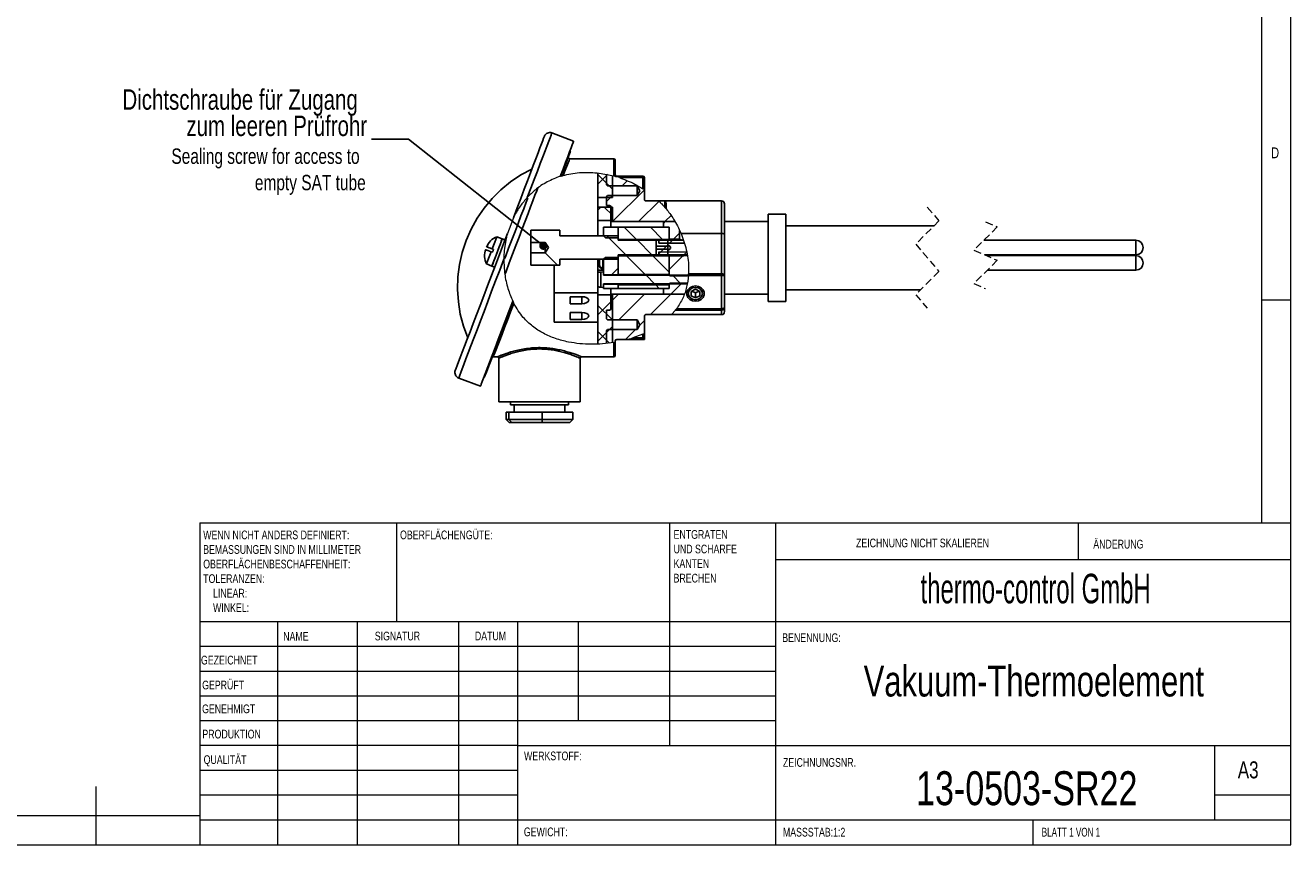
# Model space of a CAD drawing. Header units: millimetres. Extents: x -72 to 415, y 5 to 292.
# Tile 2 of 3: x 198 to 415, y 5 to 146. Entities that reach past the tile are written whole.
import ezdxf

# ---------------------------------------------------------------- set-up
doc = ezdxf.new("R2010")
doc.units = ezdxf.units.MM
doc.linetypes.add('HIDDEN', pattern=[1.905, 1.27, -0.635])
doc.styles.add('SLDTEXTSTYLE0', font='TXT', dxfattribs={"width": 0.75})
doc.styles.add('SLDTEXTSTYLE1', font='TXT', dxfattribs={"width": 0.605})
doc.styles.add('SLDTEXTSTYLE2', font='TXT', dxfattribs={"width": 0.692308})
doc.dimstyles.new('SLDDIMSTYLE1', dxfattribs={"dimtxt": 0.18, "dimasz": 1.44, "dimexe": 0, "dimexo": 0.0625, "dimgap": 0, "dimtad": 0, "dimtih": 1, "dimtoh": 1, "dimdec": 0, "dimrnd": 1e-09, "dimzin": 0, "dimdsep": 46, "dimtxsty": 'Standard', "dimblk1": 'DOT', "dimblk2": 'DOT', "dimsah": 1, "dimcen": 0.09, "dimadec": 0, "dimazin": 0, "dimtfac": 1.44, "dimtdec": 0, "dimtofl": 0, "dimtmove": 0, "dimatfit": 3, "dimldrblk": 'DOT', "dimfxl": 0, "dimfrac": 2, "dimtolj": 1, "dimtzin": 0, "dimarcsym": 0})

# ---------------------------------------------------------------- blocks, each defined once
blk = doc.blocks.new('SW_NOTE_0')
at = {"color": 0, "linetype": 'Continuous', "lineweight": 0, "char_height": 1.5, "attachment_point": 1, "style": 'SLDTEXTSTYLE0'}
for s, insert in [('ENTGRATEN', (0, 1.93)), ('UND SCHARFE', (0, -0.57)), ('KANTEN', (0, -3.07)), ('BRECHEN', (0, -5.57))]:
    blk.add_mtext(s, dxfattribs=dict(at, insert=insert))
blk = doc.blocks.new('SW_NOTE_1')
at = {"color": 0, "linetype": 'Continuous', "lineweight": 0, "char_height": 1.5, "attachment_point": 1, "style": 'SLDTEXTSTYLE0'}
for s, insert in [('WENN NICHT ANDERS DEFINIERT:', (0, 1.93)), ('BEMASSUNGEN SIND IN MILLIMETER', (0, -0.57)), ('OBERFLÄCHENBESCHAFFENHEIT:', (0, -3.07)), ('TOLERANZEN:', (0, -5.57)), ('LINEAR:', (1.69, -8.07)), ('WINKEL:', (1.69, -10.57))]:
    blk.add_mtext(s, dxfattribs=dict(at, insert=insert))
blk = doc.blocks.new('SW_NOTE_11')
at = {"color": 0, "linetype": 'Continuous', "lineweight": 0, "attachment_point": 3, "style": 'SLDTEXTSTYLE0'}
for s, insert, char_height in [('Dichtschraube für Zugang', (-2.34, 8.54), 3.5), ('zum leeren Prüfrohr', (-0.74, 4.02), 3.5), ('Sealing screw for access to', (-2.03, -1.61), 2.6458), ('empty SAT tube', (-0.98, -6.14), 2.6458)]:
    blk.add_mtext(s, dxfattribs=dict(at, insert=insert, char_height=char_height))
blk = doc.blocks.new('_DOT')
at = {"color": 0, "linetype": 'ByBlock', "lineweight": -2}
blk.add_line((-0.5, 0), (-1, 0), dxfattribs=at)
at = {"color": 0, "linetype": 'ByBlock', "const_width": 0.5}
blk.add_lwpolyline([(-0.25, 0, 1), (0.25, 0, 1)], format="xyb", close=True, dxfattribs=at)
blk = doc.blocks.new('SW_HATCH_0')
at = {"color": 0, "linetype": 'Continuous', "lineweight": 18}
for p, q in [((-12.76, 18.67), (-14.4, 17.03)), ((-14.4, 18.66), (-11.9, 16.16)), ((-12.76, 18.67), (-12.9, 18.53)), ((-9.32, 17.62), (-10.24, 16.7)), ((-6.4, 16.05), (-11.83, 10.63)), ((-13.89, 13.05), (-14.4, 12.54)), ((-13.28, 13.05), (-11.9, 11.67)), ((-11.89, 15.05), (-12.9, 14.04)), ((-11.9, 15.04), (-12.24, 14.7)), ((-3.89, 14.08), (-7.34, 10.63)), ((-1.82, 11.65), (-2.85, 10.63)), ((-9.86, 9.62), (-7.76, 7.52)), ((-5.37, 9.62), (-3.27, 7.52)), ((-2.87, 10.6), (-3.15, 10.32)), ((-12.85, 8.13), (-9.6, 4.87)), ((-7.61, 7.38), (-5.11, 4.87)), ((-2.4, 6.58), (-4.11, 4.87)), ((-2.27, 6.53), (-1.9, 6.16)), ((-1.61, 7.38), (-2.11, 6.87)), ((-0.35, 8.63), (-1.43, 7.55)), ((-23.42, 5.22), (-21.32, 3.12)), ((-9.45, 4.72), (-6.25, 1.52)), ((-4.96, 4.72), (-2.15, 1.92)), ((-3.61, 5.37), (-3.9, 5.08)), ((0.21, 4.7), (-2.15, 2.34)), ((0.87, 5.36), (0.38, 4.87)), ((-25.9, 3.22), (-25.81, 3.12)), ((-10.9, 2.57), (-12.05, 1.42)), ((-6.1, 1.37), (-4.6, -0.13)), ((0, 0), (-1.85, -1.85)), ((-1.61, 1.37), (-0.11, -0.13)), ((-10.86, -1.88), (-12.15, -3.17)), ((-6.37, -1.88), (-10.79, -6.3)), ((-1.88, -1.88), (-5.38, -5.38)), ((-4.45, -0.27), (-3.85, -0.87)), ((-11.9, -2.92), (-14.4, -5.42)), ((-14.4, -3.79), (-11.9, -6.29)), ((-6.4, -6.4), (-7.21, -7.21)), ((-11.9, -7.41), (-14.4, -9.91)), ((-14.4, -8.28), (-12.4, -10.28)), ((-12.44, -7.95), (-12.9, -8.41)), ((-7.95, -7.95), (-9.63, -9.63))]:
    blk.add_line(p, q, dxfattribs=at)

msp = doc.modelspace()

# ---------------------------------------------------------------- linework, layer by layer
at = {"color": 7, "linetype": 'Continuous', "lineweight": 18}
for p, q in [((415, 5), (415, 292)), ((410, 287), (410, 60.25)), ((299.8136, 119.4813), (299.3481, 119.6275)), ((281.6117, 112.5867), (280.5972, 109.9179)), ((297.0981, 109.4938), (297.0981, 109.4813)), ((297.0981, 109.4938), (297.4106, 109.1813)), ((306.5981, 106.7313), (311.3711, 106.7313)), ((297.4106, 105.7813), (297.0981, 105.4688)), ((297.0981, 105.4813), (297.0981, 105.4688)), ((410, 98.5), (415, 98.5)), ((308.7745, 95.9832), (308.7763, 95.9851)), ((309.4304, 96.743), (308.7763, 95.9851)), ((303.8481, 92.6401), (302.1153, 91.9813)), ((227.8, 60.25), (415, 60.25)), ((227.8, 60.25), (227.8, 5)), ((261.6, 43.25), (261.6, 60.25)), ((308.4, 60.25), (308.4, 22)), ((326.6, 60.25), (326.6, 5)), ((378.6, 53.875), (378.6, 60.25)), ((415, 53.875), (326.6, 53.875)), ((415, 43.25), (227.8, 43.25)), ((241.1444, 43.25), (241.1444, 5)), ((254.791, 43.25), (254.791, 5)), ((272.1989, 43.25), (272.1989, 5)), ((282.4, 5), (282.4, 43.25)), ((292.8, 26.25), (292.8, 43.25)), ((326.6, 39), (227.8, 39)), ((326.6, 34.75), (227.8, 34.75)), ((326.6, 30.5), (227.8, 30.5)), ((326.6, 26.25), (227.8, 26.25)), ((282.4, 22), (227.8, 22)), ((282.4, 22), (415, 22)), ((402, 9.25), (402, 22)), ((282.4, 17.7499), (227.8, 17.7499)), ((210, 5), (210, 15)), ((282.4, 13.5), (227.8, 13.5)), ((415, 13.5), (402, 13.5)), ((10, 10), (227.8, 10)), ((227.8, 9.25), (415, 9.25)), ((370.8, 5), (370.8, 9.25)), ((5, 5), (415, 5))]:
    msp.add_line(p, q, dxfattribs=at)
at = {"color": 7, "linetype": 'Continuous', "lineweight": 25}
for p, q in [((291.9583, 125.7323), (288.2194, 127.1537)), ((298.8481, 122.7313), (291.2869, 122.7313)), ((299.0981, 122.4813), (299.0981, 119.7005)), ((296.0981, 116.0563), (296.0981, 120.2887)), ((297.5981, 118.2438), (297.5981, 120.0602)), ((298.5981, 116.0563), (298.5981, 119.8352)), ((299.3481, 119.6275), (299.3481, 119.7313)), ((299.3481, 119.7313), (303.8481, 119.7313)), ((303.8481, 119.4813), (299.8136, 119.4813)), ((303.8481, 119.4813), (303.8481, 119.7313)), ((303.8481, 117.5907), (303.8481, 119.4813)), ((303.8481, 119.4813), (304.0981, 119.4813)), ((304.0981, 119.4813), (304.0981, 117.4308)), ((297.5981, 118.2438), (297.7856, 118.0563)), ((297.7856, 118.0563), (302.8481, 118.0563)), ((302.8481, 118.0563), (303.3438, 117.2313)), ((302.8481, 118.0563), (302.8481, 116.4063)), ((304.0981, 117.4308), (304.0981, 115.7313)), ((296.0981, 116.0563), (298.5981, 116.0563)), ((296.0981, 116.0563), (296.0981, 114.4063)), ((297.7856, 116.4063), (297.5981, 116.2188)), ((297.5981, 114.7313), (297.5981, 116.2188)), ((302.8481, 116.4063), (297.7856, 116.4063)), ((303.3438, 117.2313), (302.8481, 116.4063)), ((306.5656, 115.4813), (304.3481, 115.4813)), ((307.8481, 115.4813), (306.5656, 115.4813)), ((307.5981, 115.4703), (307.8481, 115.4703)), ((307.5981, 114.3998), (307.5981, 115.4703)), ((317.3481, 115.4869), (307.8481, 115.4869)), ((307.8481, 115.4703), (307.8481, 115.4869)), ((298.5981, 114.4063), (296.0981, 114.4063)), ((296.0981, 112.1063), (296.0981, 114.4063)), ((297.5981, 114.7313), (298.0981, 114.7313)), ((298.3481, 111.9813), (298.3481, 114.4813)), ((298.5981, 112.1063), (298.5981, 114.4063)), ((307.8481, 114.7276), (307.8481, 114.1049)), ((317.8481, 114.9869), (317.8481, 109.6817)), ((328.3481, 113.2313), (325.3481, 113.2313)), ((325.3481, 113.2313), (325.3481, 98.2313)), ((328.3481, 113.2313), (328.3481, 98.2313)), ((298.5981, 112.1063), (296.0981, 112.1063)), ((296.0981, 112.1063), (296.0981, 109.4813)), ((299.5981, 110.9813), (297.0981, 110.9813)), ((297.0981, 109.4938), (297.0981, 110.9813)), ((298.3481, 110.9813), (298.3481, 111.9813)), ((298.3481, 111.9813), (309.3375, 111.9813)), ((299.5981, 109.1813), (299.5981, 110.9813)), ((308.3481, 110.9813), (299.5981, 110.9813)), ((299.5981, 110.9813), (299.5981, 108.8813)), ((309.3523, 111.9563), (307.3481, 111.9563)), ((307.3481, 111.0063), (307.3481, 111.9563)), ((308.3481, 111.0063), (307.3481, 111.0063)), ((307.3481, 111.0063), (307.3481, 110.9813)), ((308.3481, 108.9563), (308.3481, 111.0063)), ((308.3481, 110.9813), (308.3481, 108.8813)), ((325.3481, 111.9563), (317.8481, 111.9563)), ((353.8111, 111.2313), (328.3481, 111.2313)), ((279.7103, 108.992), (278.7755, 109.3474)), ((280.1776, 108.8143), (279.7103, 108.992)), ((284.5981, 108.3813), (284.5981, 110.4813)), ((289.5981, 110.4813), (284.5981, 110.4813)), ((289.5981, 109.4813), (289.5981, 110.4813)), ((299.5981, 109.4813), (289.5981, 109.4813)), ((297.4106, 109.1813), (299.5981, 109.1813)), ((299.5981, 108.7313), (299.5981, 109.4813)), ((299.5981, 108.8813), (308.3481, 108.8813)), ((306.0981, 108.7313), (299.5981, 108.7313)), ((306.0981, 106.2313), (306.0981, 108.7313)), ((308.0981, 108.7313), (306.0981, 108.7313)), ((306.0981, 107.7313), (306.0981, 108.7313)), ((310.8288, 108.7313), (306.5981, 108.7313)), ((306.5981, 108.2313), (306.5981, 108.7313)), ((308.0981, 106.2313), (308.0981, 108.7313)), ((308.3981, 108.9063), (308.3481, 108.9563)), ((308.3481, 108.7313), (308.3481, 108.8813)), ((308.3981, 108.9063), (310.1481, 108.9063)), ((308.3981, 108.9063), (308.3981, 108.7313)), ((310.1481, 108.9063), (310.1481, 110.4371)), ((310.384, 109.9031), (317.3481, 109.9031)), ((317.3481, 102.9492), (317.3481, 109.9031)), ((317.8481, 109.6817), (317.8481, 102.8414)), ((388.4427, 108.7313), (362.3423, 108.7313)), ((278.032, 106.688), (277.7983, 106.7768)), ((277.976, 107.2442), (278.2097, 107.1554)), ((284.5981, 108.3813), (287.0981, 108.3813)), ((284.5981, 108.3813), (284.5981, 106.5813)), ((284.5981, 104.4813), (284.5981, 106.5813)), ((287.0981, 106.5813), (284.5981, 106.5813)), ((287.0981, 108.3813), (287.6388, 107.4813)), ((287.0981, 108.3813), (287.0981, 106.5813)), ((287.6388, 107.4813), (287.0981, 106.5813)), ((308.0981, 107.7313), (306.0981, 107.7313)), ((306.0981, 107.2313), (308.0981, 107.2313)), ((306.0981, 106.2313), (306.0981, 107.2313)), ((310.9895, 108.2313), (306.5981, 108.2313)), ((306.5981, 106.2313), (306.5981, 106.7313)), ((308.0981, 107.9813), (308.0981, 107.7313)), ((308.5981, 107.6312), (308.0981, 107.9813)), ((308.0981, 106.9813), (308.5981, 107.3314)), ((308.0981, 107.2313), (308.0981, 106.9813)), ((308.5981, 107.6312), (308.5981, 107.3314)), ((276.9988, 104.6737), (277.9335, 104.3183)), ((277.9335, 104.3183), (278.4009, 104.1407)), ((284.5981, 104.4813), (289.5981, 104.4813)), ((288.5981, 99.6924), (288.5981, 104.4813)), ((289.5981, 105.4813), (299.5981, 105.4813)), ((289.5981, 104.4813), (289.5981, 105.4813)), ((296.0981, 102.9952), (296.0981, 105.4813)), ((296.3981, 104.5457), (296.3981, 105.4813)), ((296.3981, 104.5457), (296.3981, 104.3873)), ((296.3981, 104.3861), (296.3981, 104.3873)), ((297.0981, 102.7813), (297.0981, 105.4688)), ((299.5981, 105.7813), (297.4106, 105.7813)), ((299.5981, 106.2313), (306.0981, 106.2313)), ((299.5981, 105.4813), (299.5981, 106.2313)), ((299.5981, 106.0813), (299.5981, 102.8813)), ((308.3481, 106.0813), (299.5981, 106.0813)), ((299.5981, 102.7813), (299.5981, 105.7813)), ((306.0981, 106.2313), (308.0981, 106.2313)), ((306.5981, 106.2313), (311.4654, 106.2313)), ((308.3481, 106.0813), (308.3481, 106.2313)), ((308.3481, 106.0813), (308.3481, 102.8813)), ((308.3481, 106.0063), (308.3981, 106.0563)), ((308.3481, 102.7438), (308.3481, 106.0063)), ((308.3981, 106.2313), (308.3981, 106.0563)), ((310.8481, 106.0563), (308.3981, 106.0563)), ((310.8481, 106.1313), (310.8481, 106.2313)), ((311.4822, 106.1313), (310.8481, 106.1313)), ((310.8481, 106.0563), (310.8481, 106.1313)), ((362.5047, 106.2313), (388.4427, 106.2313)), ((388.4427, 106.1063), (362.7925, 106.1063)), ((296.0981, 103.6063), (297.0981, 103.6063)), ((296.0981, 102.9952), (296.0981, 100.9674)), ((296.3263, 103.2481), (296.5981, 103.2721)), ((297.0981, 103.3313), (296.5981, 103.2875)), ((296.5981, 100.675), (296.5981, 103.2875)), ((296.8927, 103.7954), (296.9458, 103.7883)), ((296.8981, 103.965), (296.8981, 103.8065)), ((296.9458, 103.7883), (297.0981, 103.775)), ((297.0981, 102.7313), (297.0981, 103.3313)), ((297.0981, 102.7813), (299.5981, 102.7813)), ((311.6522, 102.7313), (297.0981, 102.7313)), ((299.5981, 102.8813), (308.3481, 102.8813)), ((299.5981, 102.7813), (299.5981, 102.7313)), ((308.3481, 102.7438), (308.4856, 102.6063)), ((308.3481, 102.7438), (308.3481, 102.7313)), ((308.4856, 102.6063), (311.6427, 102.6063)), ((317.3481, 102.7096), (311.6507, 102.7096)), ((311.666, 102.9492), (317.3481, 102.9492)), ((317.3481, 102.7096), (317.3481, 102.9492)), ((317.3481, 96.9911), (317.3481, 102.7096)), ((317.8481, 102.8414), (317.8481, 97.2411)), ((362.9548, 103.6063), (388.4427, 103.6063)), ((296.0981, 99.6924), (296.0981, 100.9674)), ((296.5981, 100.6904), (296.3263, 100.7145)), ((296.5981, 100.675), (297.0981, 100.6313)), ((297.0981, 101.2313), (311.4546, 101.2313)), ((297.0981, 100.6313), (297.0981, 101.2313)), ((297.0981, 100.4813), (297.0981, 101.1813)), ((299.5981, 101.1813), (297.0981, 101.1813)), ((297.0981, 100.4813), (299.5981, 100.4813)), ((298.3481, 99.4813), (298.3481, 100.4813)), ((299.5981, 101.2313), (299.5981, 101.1813)), ((299.5981, 100.4813), (299.5981, 101.1813)), ((308.3481, 101.0813), (299.5981, 101.0813)), ((299.5981, 101.0813), (299.5981, 100.4813)), ((299.5981, 100.4813), (308.3481, 100.4813)), ((307.3481, 100.4813), (307.3481, 100.4563)), ((307.3481, 100.4563), (308.3481, 100.4563)), ((307.3481, 99.5063), (307.3481, 100.4563)), ((308.4856, 101.3563), (308.3481, 101.2188)), ((308.3481, 101.2313), (308.3481, 101.2188)), ((308.3481, 100.4563), (308.3481, 101.2188)), ((308.3481, 101.0813), (308.3481, 100.4813)), ((311.4783, 101.3563), (308.4856, 101.3563)), ((312.0981, 99.9553), (312.8481, 100.3303)), ((312.0981, 99.9553), (312.0981, 99.2053)), ((312.2231, 100.0178), (312.8481, 99.7053)), ((313.5981, 99.9553), (312.8481, 100.3303)), ((313.4731, 100.0178), (312.8481, 99.7053)), ((313.5981, 99.9553), (313.5981, 99.2053)), ((328.3481, 100.2313), (351.4861, 100.2313)), ((288.5981, 94.6924), (288.5981, 99.6924)), ((288.5981, 99.6924), (296.0981, 99.6924)), ((291.3481, 99.0549), (291.3481, 97.8549)), ((293.3481, 99.0549), (291.3481, 99.0549)), ((291.3481, 97.8549), (293.3481, 97.8549)), ((296.0981, 99.624), (296.0981, 99.6924)), ((296.0981, 99.624), (296.0981, 99.3563)), ((296.0981, 99.3563), (298.5981, 99.3563)), ((296.0981, 90.9813), (296.0981, 99.3563)), ((310.9659, 99.4813), (298.3481, 99.4813)), ((298.3481, 96.9813), (298.3481, 99.4813)), ((298.5981, 91.1451), (298.5981, 99.3563)), ((307.3481, 99.5063), (310.9752, 99.5063)), ((312.0981, 99.2053), (312.8481, 98.8303)), ((312.8481, 99.7053), (312.8481, 98.8303)), ((313.5981, 99.2053), (312.8481, 98.8303)), ((317.8481, 99.5063), (325.3481, 99.5063)), ((325.3481, 98.2313), (328.3481, 98.2313)), ((291.3481, 96.3549), (291.3481, 95.1549)), ((293.3481, 96.3549), (291.3481, 96.3549)), ((298.0981, 96.7313), (297.5981, 96.7313)), ((297.5981, 95.2438), (297.5981, 96.7313)), ((304.0981, 92.7512), (304.0981, 95.7313)), ((304.3481, 95.9813), (307.8481, 95.9813)), ((308.7745, 95.9832), (307.8481, 95.9832)), ((307.8481, 95.9813), (307.8481, 95.9832)), ((308.7745, 95.9832), (317.3481, 95.9832)), ((308.7763, 95.9851), (317.3481, 95.9851)), ((317.3481, 96.743), (309.4304, 96.743)), ((309.6197, 96.9911), (317.3481, 96.9911)), ((317.3481, 96.9911), (317.3481, 96.743)), ((317.3481, 95.9851), (317.3481, 96.743)), ((317.8481, 97.2411), (317.8481, 96.4832)), ((288.5981, 94.6924), (296.0981, 94.6924)), ((291.3481, 95.1549), (293.3481, 95.1549)), ((297.5981, 95.2438), (297.7856, 95.0563)), ((297.7856, 93.4063), (297.5981, 93.2188)), ((297.7856, 95.0563), (302.8481, 95.0563)), ((302.8481, 93.4063), (297.7856, 93.4063)), ((302.8481, 95.0563), (303.3438, 94.2313)), ((302.8481, 95.0563), (302.8481, 93.4063)), ((303.3438, 94.2313), (302.8481, 93.4063)), ((297.5981, 91.0141), (297.5981, 93.2188)), ((299.0981, 91.2275), (299.0981, 91.4813)), ((299.0981, 91.2275), (299.0981, 88.9813)), ((299.3481, 91.7313), (301.2978, 91.7313)), ((304.0981, 91.7313), (301.2978, 91.7313)), ((302.1153, 91.9813), (303.8481, 91.9813)), ((303.8481, 91.9813), (303.8481, 92.6401)), ((304.0981, 92.7512), (304.0981, 91.7313)), ((278.1714, 88.7313), (278.8676, 88.7313)), ((279.0981, 88.4891), (279.0981, 80.9813)), ((293.0981, 80.9813), (293.0981, 88.4913)), ((293.3256, 88.7313), (298.8481, 88.7313)), ((272.2287, 85.0906), (275.9676, 83.6693)), ((293.0981, 80.9813), (279.0981, 80.9813)), ((281.0981, 80.9813), (281.0981, 80.4813)), ((281.0981, 80.4813), (291.0981, 80.4813)), ((281.7231, 80.4813), (281.7231, 79.2313)), ((290.4731, 79.2313), (290.4731, 80.4813)), ((291.0981, 80.4813), (291.0981, 80.9813)), ((280.3756, 79.2313), (280.3756, 77.9813)), ((280.3756, 79.2313), (280.8515, 79.2313)), ((280.8515, 79.2313), (280.8515, 77.9813)), ((280.8515, 79.2313), (286.574, 79.2313)), ((286.574, 79.2313), (286.574, 77.9813)), ((286.574, 79.2313), (291.8206, 79.2313)), ((291.8206, 79.2313), (291.8206, 77.9813)), ((280.3756, 77.9813), (280.8515, 77.9813)), ((280.3756, 77.9813), (280.8958, 77.4813)), ((280.8515, 77.9813), (286.574, 77.9813)), ((280.8515, 77.9813), (281.3285, 77.4813)), ((281.3285, 77.4813), (280.8958, 77.4813)), ((286.5307, 77.4813), (281.3285, 77.4813)), ((286.574, 77.9813), (286.5307, 77.4813)), ((291.3003, 77.4813), (286.5307, 77.4813)), ((286.574, 77.9813), (291.8206, 77.9813)), ((291.3003, 77.4813), (291.8206, 77.9813))]:
    msp.add_line(p, q, dxfattribs=at)
at = {"color": 8, "linetype": 'Continuous', "lineweight": 25}
for p, q in [((298.8481, 119.7698), (298.8481, 122.7313)), ((317.3481, 109.9031), (317.3481, 115.4869)), ((388.4427, 106.2313), (388.4427, 108.7313)), ((296.9458, 105.4813), (296.9458, 103.7883)), ((388.4427, 103.6063), (388.4427, 106.1063)), ((293.3481, 99.0549), (293.3481, 97.8549)), ((293.3481, 96.3549), (293.3481, 95.1549)), ((317.3481, 95.9851), (317.3481, 95.9832)), ((298.8481, 88.7313), (298.8481, 91.1849))]:
    msp.add_line(p, q, dxfattribs=at)
at = {"color": 7, "linetype": 'HIDDEN', "lineweight": 18}
for p, q in [((352.6486, 114.4063), (354.6486, 112.0688)), ((354.6486, 112.0688), (350.6486, 108.0688)), ((364.6486, 111.0375), (360.6486, 107.0375)), ((362.6486, 111.9063), (364.6486, 111.0375)), ((350.6486, 108.0688), (354.6486, 103.3938)), ((360.6486, 107.0375), (364.6486, 105.3)), ((364.6486, 105.3), (360.6486, 101.3)), ((354.6486, 103.3938), (350.6486, 99.3938)), ((360.6486, 101.3), (362.6486, 100.4313)), ((350.6486, 99.3938), (352.6486, 97.0563))]:
    msp.add_line(p, q, dxfattribs=at)
at = {"color": 7, "linetype": 'Continuous', "lineweight": 25, "flags": 128}
for points in [[(286.9293, 126.5743), (286.9005, 126.4985), (286.8095, 126.2593), (286.6572, 125.8587), (286.4448, 125.2998), (286.1739, 124.5873), (285.8468, 123.7269), (285.4662, 122.7256), (285.0351, 121.5917), (284.5571, 120.3344), (284.0362, 118.964), (283.4764, 117.4917), (282.8825, 115.9294), (282.2592, 114.2899), (281.6117, 112.5867)], [(291.9583, 125.7323), (291.9428, 125.6916), (291.8667, 125.4914), (291.7276, 125.1255), (291.5267, 124.597), (291.2655, 123.9099), (290.9461, 123.0697), (290.5711, 122.0832), (290.1434, 120.9582), (289.6665, 119.7037)], [(291.3855, 123.9441), (291.3849, 123.9425), (291.3433, 123.8331), (291.237, 123.5536), (291.067, 123.1065), (290.8348, 122.4956), (290.5424, 121.7264), (290.1924, 120.8058), (289.7879, 119.7418)], [(284.7972, 120.9659), (282.9171, 119.9508), (281.1418, 118.7621), (279.4873, 117.4102), (277.9684, 115.9076), (276.5989, 114.2676), (275.3912, 112.5052), (274.356, 110.6361), (273.5028, 108.6773), (272.8393, 106.6464), (272.3713, 104.5617), (272.1033, 102.442), (272.0375, 100.3064), (272.1745, 98.1743), (272.5132, 96.0647), (273.0504, 93.9968), (273.7814, 91.9891)], [(285.8038, 117.704), (285.6249, 117.2335), (285.3264, 116.4483), (284.9749, 115.5237), (284.5751, 114.4719), (284.132, 113.3064), (283.6515, 112.0425), (283.1398, 110.6965), (282.6036, 109.2859), (282.0498, 107.8292), (281.4856, 106.3451), (280.9184, 104.8531), (280.3555, 103.3725), (280.1549, 102.8448)], [(284.072, 115.9628), (283.8065, 115.2645), (283.3834, 114.1514), (282.921, 112.9351), (282.4252, 111.6309), (281.9024, 110.2558), (281.3593, 108.8272), (280.8029, 107.3635), (280.2402, 105.8834), (280.1176, 105.5609)], [(280.5972, 109.9179), (279.9124, 108.1166), (279.2225, 106.3019), (278.5332, 104.4887), (277.8501, 102.6917), (277.1787, 100.9256), (276.5245, 99.2048), (275.8929, 97.5434), (275.289, 95.955), (274.7178, 94.4524), (274.1839, 93.0481), (273.6917, 91.7534), (273.2453, 90.5789), (272.8481, 89.5341), (272.5035, 88.6278), (272.2144, 87.8671), (271.983, 87.2584), (271.8112, 86.8066), (271.7005, 86.5155), (271.6518, 86.3872), (271.6493, 86.3807)], [(277.9335, 104.3183), (277.9665, 104.405), (278.0629, 104.6585), (278.2155, 105.0602), (278.4132, 105.5801), (278.6412, 106.1797), (278.8825, 106.8147), (279.1194, 107.4377), (279.3342, 108.0028), (279.511, 108.4679), (279.6367, 108.7986), (279.702, 108.9703), (279.7103, 108.992)], [(277.9335, 104.3183), (277.9356, 104.3238), (277.9848, 104.4533), (278.0961, 104.7461), (278.2613, 105.1804), (278.468, 105.7242), (278.7009, 106.337), (278.9429, 106.9734), (279.1758, 107.5862), (279.3825, 108.1299), (279.5477, 108.5643), (279.659, 108.8571), (279.7082, 108.9866), (279.7103, 108.992)], [(277.976, 107.2442), (278.2064, 107.8502), (278.4141, 108.3966), (278.5844, 108.8444), (278.7051, 109.1619), (278.7676, 109.3265), (278.7755, 109.3474)], [(277.7983, 106.7768), (277.2213, 106.9962), (276.9022, 107.1175), (276.8578, 107.1344)], [(276.9988, 104.6737), (277.0067, 104.6945), (277.0693, 104.8591), (277.19, 105.1766), (277.3603, 105.6245), (277.568, 106.1708), (277.7983, 106.7768)], [(278.2097, 107.1554), (278.1875, 107.0971), (278.1653, 107.0387), (278.1431, 106.9802), (278.1209, 106.9217), (278.0986, 106.8632), (278.0764, 106.8047), (278.0542, 106.7463), (278.032, 106.688)], [(313.3654, 100.8111), (312.8481, 100.8901), (312.3308, 100.8111), (311.8759, 100.5837), (311.5382, 100.2352), (311.3585, 99.8077), (311.3585, 99.3528), (311.5382, 98.9253), (311.8759, 98.5768), (312.3308, 98.3494), (312.8481, 98.2704), (313.3654, 98.3494), (313.8203, 98.5768), (314.1579, 98.9253), (314.3376, 99.3528), (314.3376, 99.8077), (314.1579, 100.2352), (313.8203, 100.5837), (313.3654, 100.8111)], [(313.316, 100.5586), (312.8481, 100.6392), (312.3801, 100.5586), (311.9835, 100.329), (311.7184, 99.9855), (311.6253, 99.5803), (311.7184, 99.175), (311.9835, 98.8315), (312.3801, 98.6019), (312.8481, 98.5213), (313.316, 98.6019), (313.7127, 98.8315), (313.9777, 99.175), (314.0708, 99.5803), (313.9777, 99.9855), (313.7127, 100.329), (313.316, 100.5586)], [(281.5231, 98.2827), (280.8538, 96.5223), (280.2094, 94.8271), (279.5948, 93.2106), (279.0151, 91.6856), (278.4748, 90.2643), (277.9782, 88.958), (277.5293, 87.7771), (277.1316, 86.7311), (276.7884, 85.8282), (276.5023, 85.0757), (276.2757, 84.4796), (276.1103, 84.0446), (276.0075, 83.7742), (275.9681, 83.6704), (275.9676, 83.6693)], [(281.5833, 98.1596), (280.9404, 96.4687), (280.3257, 94.8517), (279.7446, 93.323), (279.2022, 91.8964), (278.7036, 90.5848), (278.2532, 89.4), (277.855, 88.3526), (277.5127, 87.4522), (277.2293, 86.7067), (277.0074, 86.1229), (276.8489, 85.7061), (276.7554, 85.46), (276.7274, 85.3863)], [(293.3481, 97.8549), (293.8073, 97.9006), (294.1966, 98.0307), (294.4567, 98.2253), (294.5481, 98.4549), (294.4567, 98.6845), (294.1966, 98.8792), (293.8073, 99.0092), (293.3481, 99.0549)], [(293.3481, 95.1549), (293.8073, 95.2006), (294.1966, 95.3307), (294.4567, 95.5253), (294.5481, 95.7549), (294.4567, 95.9845), (294.1966, 96.1792), (293.8073, 96.3092), (293.3481, 96.3549)], [(317.3481, 96.9911), (317.4456, 96.9959), (317.5394, 97.0101), (317.6259, 97.0332), (317.7016, 97.0643), (317.7638, 97.1022), (317.81, 97.1454), (317.8385, 97.1923), (317.8481, 97.2411)], [(304.0981, 91.7313), (304.0933, 91.7361), (304.079, 91.7503), (304.0559, 91.7734), (304.0248, 91.8045), (303.987, 91.8424), (303.9437, 91.8856), (303.8968, 91.9325), (303.8481, 91.9813)]]:
    msp.add_lwpolyline(points, dxfattribs=at)
at = {"color": 8, "linetype": 'Continuous', "lineweight": 25, "flags": 128}
for points in [[(288.2194, 127.1537), (288.2185, 127.1516), (288.1772, 127.0427), (288.0734, 126.7697), (287.908, 126.3347), (287.6823, 125.7411), (287.3982, 124.9936), (287.0577, 124.0981), (286.6637, 123.0615), (286.2191, 121.8921), (285.7275, 120.5989), (285.1927, 119.1921), (284.6189, 117.6829), (284.0107, 116.0829)], [(291.2869, 122.7313), (291.2653, 122.6753), (291.1774, 122.4474), (291.0228, 122.0466), (290.803, 121.4768), (290.5203, 120.7441), (290.1777, 119.8559)], [(279.9791, 105.4778), (279.2729, 103.6202), (278.5741, 101.7822), (277.8884, 99.9783), (277.2209, 98.2226), (276.577, 96.5288), (275.9617, 94.9103), (275.3799, 93.3798), (274.836, 91.9492), (274.3345, 90.6298), (273.8791, 89.432), (273.4735, 88.3651), (273.1209, 87.4375), (272.824, 86.6565), (272.5851, 86.0282), (272.4062, 85.5576), (272.2886, 85.2483), (272.2333, 85.1027), (272.2287, 85.0906)], [(281.7112, 97.9077), (281.1401, 96.4272), (280.6055, 95.0413), (280.1128, 93.7642), (279.6671, 92.6088), (279.2729, 91.5869), (278.9343, 90.7089), (278.6545, 89.9837), (278.4366, 89.4187), (278.2826, 89.0196), (278.1943, 88.7906), (278.1714, 88.7313)]]:
    msp.add_lwpolyline(points, dxfattribs=at)
at = {"color": 7, "linetype": 'Continuous', "lineweight": 25}
for centre, radius, start, end in [((287.864, 126.2189), 1, 69.184996, 159.185355), ((291.1518, 124.033), 0.25, 339.182339, 32.314452), ((291.2869, 122.9813), 0.25, 159.186527, 267.664852), ((298.8481, 122.4813), 0.25, 0.000667, 89.998479), ((299.9737, 119.9727), 0.8756, 179.440225, 199.057715), ((299.3481, 119.9813), 0.25, 180.000461, 269.998686), ((303.8481, 119.4813), 0.25, 359.999939, 89.999207), ((304.3481, 115.7313), 0.25, 180.000517, 270.002258), ((317.3481, 114.9869), 0.5, 0.00041, 89.998843), ((298.0981, 114.4813), 0.25, 0.000517, 89.998843), ((279.9394, 106.4471), 3.125, 111.864974, 159.184795), ((388.4427, 107.4813), 1.25, 270.000053, 89.999947), ((279.7953, 106.0683), 3.125, 159.184839, 206.506132), ((388.4427, 104.8563), 1.25, 270.00006, 89.99994), ((317.4673, 102.2884), 0.6715, 55.449938, 100.225135), ((317.4644, 103.2827), 0.5848, 258.526573, 311.005213), ((298.0981, 96.9813), 0.25, 270.001157, 359.999483), ((304.3481, 95.7313), 0.25, 89.997742, 179.99959), ((317.349, 97.242), 0.499, 269.89103, 359.891269), ((317.3481, 96.4832), 0.5, 270.001157, 359.99959), ((317.349, 96.4841), 0.499, 269.890969, 359.89133), ((299.3481, 91.4813), 0.25, 90.000793, 179.999848), ((278.1714, 88.4813), 0.25, 85.386716, 159.184157), ((298.8481, 88.9813), 0.25, 270.001521, 359.999333), ((272.584, 86.0254), 1, 159.18424, 249.186248), ((276.4937, 85.4752), 0.25, 286.04933, 339.187577)]:
    msp.add_arc(centre, radius, start, end, dxfattribs=at)
at = {"color": 7, "linetype": 'Continuous', "lineweight": 18}
for points, knots in [([(289.6665, 119.7037), (288.9102, 119.4161), (287.3654, 118.8286), (285.4761, 117.5394), (284.4447, 116.5143), (284.0107, 116.0829)], [0, 0, 0, 0, 0.35709092, 0.72942783, 1, 1, 1, 1]), ([(289.7879, 119.7418), (289.7995, 119.7454), (289.8642, 119.7653), (289.9658, 119.7957), (290.0842, 119.8299), (290.1494, 119.848), (290.1777, 119.8559)], [0, 0, 0, 0, 0.08919746, 0.50003197, 0.78301923, 1, 1, 1, 1]), ([(290.1777, 119.8559), (290.2593, 119.878), (290.8075, 120.0263), (291.8554, 120.2355), (293.3395, 120.391), (294.8517, 120.3989), (296.7068, 120.2606), (298.0235, 119.9588), (298.8481, 119.7698)], [0, 0, 0, 0, 0.0289009, 0.19429696, 0.36488562, 0.53865455, 0.71110374, 1, 1, 1, 1]), ([(299.0981, 119.7005), (299.0897, 119.7029), (299.0705, 119.7084), (299.0335, 119.7188), (298.9908, 119.7307), (298.9432, 119.7439), (298.8985, 119.7561), (298.8662, 119.7648), (298.8498, 119.7693), (298.8481, 119.7698)], [0, 0, 0, 0, 0.10073301, 0.23084067, 0.44430344, 0.61302235, 0.8027725, 0.97953208, 1, 1, 1, 1]), ([(299.0981, 119.7005), (299.1025, 119.6993), (299.1185, 119.6947), (299.1345, 119.6901), (299.146, 119.6868)], [0, 0, 0, 0, 0.27649927, 1, 1, 1, 1]), ([(299.3481, 119.6275), (299.3371, 119.6308), (299.3158, 119.6372), (299.2781, 119.6483), (299.2217, 119.665), (299.1757, 119.6782), (299.146, 119.6868)], [0, 0, 0, 0, 0.16233759, 0.31727662, 0.56055663, 1, 1, 1, 1]), ([(299.8136, 119.4813), (300.7187, 119.1446), (302.1174, 118.6243), (303.3966, 117.8603), (303.8481, 117.5907)], [0, 0, 0, 0, 0.64707203, 1, 1, 1, 1]), ([(304.0981, 117.4308), (304.0944, 117.4331), (304.0807, 117.4421), (304.051, 117.4614), (304.0021, 117.4929), (303.9326, 117.5374), (303.8789, 117.5713), (303.8481, 117.5907)], [0, 0, 0, 0, 0.04379641, 0.16556255, 0.35815906, 0.63145282, 1, 1, 1, 1]), ([(284.0107, 116.0829), (283.5942, 115.5995), (282.959, 114.8624), (282.2465, 113.7628), (281.8965, 113.1454), (281.7087, 112.7803), (281.6669, 112.6979), (281.6381, 112.6401), (281.623, 112.6095), (281.6155, 112.5943), (281.6125, 112.5882), (281.6117, 112.5867)], [0, 0, 0, 0, 0.44932778, 0.68519186, 0.92283972, 0.94964063, 0.97478776, 0.98798911, 0.99520176, 0.99884014, 1, 1, 1, 1]), ([(306.5656, 115.4813), (306.6118, 115.4368), (306.7816, 115.2735), (307.1332, 114.9198), (307.4228, 114.5959), (307.5981, 114.3998)], [0, 0, 0, 0, 0.12866624, 0.47257642, 1, 1, 1, 1]), ([(307.8481, 114.1049), (307.8462, 114.1071), (307.8411, 114.1133), (307.8317, 114.1246), (307.82, 114.1387), (307.8064, 114.1551), (307.7921, 114.1723), (307.7746, 114.1932), (307.7504, 114.2219), (307.7025, 114.2786), (307.6502, 114.3397), (307.6096, 114.3865), (307.5981, 114.3998)], [0, 0, 0, 0, 0.02217753, 0.06257331, 0.11416941, 0.16401864, 0.2281257, 0.28742747, 0.37564516, 0.51981183, 0.86284775, 1, 1, 1, 1]), ([(307.8481, 114.1049), (308.057, 113.8427), (308.5062, 113.2788), (309.1506, 112.3142), (309.8078, 111.1833), (310.1859, 110.3433), (310.384, 109.9031)], [0, 0, 0, 0, 0.20416424, 0.43911474, 0.70609332, 1, 1, 1, 1]), ([(280.5972, 109.9179), (280.5965, 109.9155), (280.5932, 109.9036), (280.578, 109.8489), (280.5, 109.5615), (280.3238, 108.8388), (280.121, 107.6828), (280.0017, 106.4889), (279.9851, 105.7467), (279.9791, 105.4778)], [0, 0, 0, 0, 0.00162413, 0.00825851, 0.03790641, 0.200354, 0.50456176, 0.82052846, 1, 1, 1, 1]), ([(310.384, 109.9031), (310.7182, 108.9857), (311.3928, 107.1342), (311.7126, 104.755), (311.6765, 103.356), (311.666, 102.9492)], [0, 0, 0, 0, 0.41056655, 0.82860519, 1, 1, 1, 1]), ([(279.9791, 105.4778), (280.0079, 104.6367), (280.0661, 102.9376), (280.585, 100.5002), (281.2214, 98.9959), (281.5231, 98.2827)], [0, 0, 0, 0, 0.3401409, 0.68713572, 1, 1, 1, 1]), ([(311.6507, 102.7096), (311.5715, 102.0487), (311.4106, 100.7042), (310.7538, 98.7386), (309.999, 97.5756), (309.6197, 96.9911)], [0, 0, 0, 0, 0.32480779, 0.66069002, 1, 1, 1, 1]), ([(311.6507, 102.7096), (311.6525, 102.7359), (311.6564, 102.7902), (311.6615, 102.8701), (311.6646, 102.9237), (311.666, 102.9492)], [0, 0, 0, 0, 0.32942478, 0.68055167, 1, 1, 1, 1]), ([(281.5231, 98.2829), (281.5349, 98.2585), (281.5529, 98.2212), (281.5731, 98.1801), (281.5814, 98.1634), (281.5833, 98.1596)], [0, 0, 0, 0, 0.59256814, 0.90678106, 1, 1, 1, 1]), ([(281.7112, 97.9077), (281.6878, 97.9529), (281.6502, 98.0256), (281.6086, 98.1086), (281.5893, 98.1473), (281.5838, 98.1584), (281.5833, 98.1596)], [0, 0, 0, 0, 0.541031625, 0.868147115, 0.986091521, 1, 1, 1, 1]), ([(298.8481, 91.1849), (298.2097, 91.096), (296.9221, 90.9167), (294.9632, 90.8541), (293.0105, 90.9572), (290.9539, 91.26), (288.8567, 91.8196), (286.7642, 92.7083), (284.8811, 93.9175), (283.4604, 95.281), (282.4233, 96.6388), (281.9503, 97.4815), (281.7112, 97.9077)], [0, 0, 0, 0, 0.09811024, 0.19791551, 0.29794654, 0.39561128, 0.51406047, 0.62756876, 0.74056767, 0.85296727, 0.92564334, 1, 1, 1, 1]), ([(309.4304, 96.743), (309.4392, 96.7543), (309.4659, 96.7882), (309.5296, 96.8704), (309.5833, 96.9423), (309.6197, 96.9911)], [0, 0, 0, 0, 0.13759329, 0.41440993, 1, 1, 1, 1]), ([(298.8481, 91.1849), (298.864, 91.1875), (298.8952, 91.1927), (298.9415, 91.2005), (298.9887, 91.2085), (299.0365, 91.2167), (299.0735, 91.2232), (299.0938, 91.2268), (299.0981, 91.2275)], [0, 0, 0, 0, 0.19059205, 0.37463636, 0.55582297, 0.7559767, 0.94851434, 1, 1, 1, 1]), ([(301.2978, 91.7313), (301.2995, 91.7318), (301.307, 91.7339), (301.3294, 91.7403), (301.4072, 91.7625), (301.6733, 91.84), (301.9225, 91.9197), (302.1153, 91.9813)], [0, 0, 0, 0, 0.00625125, 0.02722033, 0.08195754, 0.29009178, 1, 1, 1, 1]), ([(303.8481, 92.6401), (303.8777, 92.6531), (303.9337, 92.6776), (304.008, 92.7106), (304.0609, 92.7344), (304.0883, 92.7468), (304.0974, 92.7509), (304.0981, 92.7512)], [0, 0, 0, 0, 0.3551599, 0.66995089, 0.89113243, 0.99168786, 1, 1, 1, 1])]:
    msp.add_open_spline(points, degree=3, knots=knots, dxfattribs=at)
at = {"color": 7, "linetype": 'Continuous', "lineweight": 25}
for points, knots in [([(307.5981, 115.4703), (307.5987, 115.4703), (307.6, 115.4703), (307.6023, 115.4702), (307.6064, 115.4699), (307.615, 115.4688), (307.6358, 115.4634), (307.7033, 115.4217), (307.8274, 115.1719), (307.8391, 114.9203), (307.8481, 114.7276)], [0, 0, 0, 0, 0.002207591, 0.004760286, 0.008477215, 0.017118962, 0.036475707, 0.086205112, 0.30001796, 1, 1, 1, 1]), ([(310.746, 108.7313), (310.7082, 108.7336), (310.605, 108.7399), (310.449, 108.7824), (310.297, 108.8374), (310.2003, 108.8808), (310.1567, 108.9021), (310.1481, 108.9063)], [0, 0, 0, 0, 0.18120949, 0.49350592, 0.76787217, 0.95415968, 1, 1, 1, 1]), ([(317.8481, 109.6817), (317.848, 109.6842), (317.8476, 109.701), (317.8325, 109.7483), (317.7663, 109.8104), (317.6535, 109.8616), (317.5092, 109.8965), (317.4034, 109.9008), (317.3481, 109.9031)], [0, 0, 0, 0, 0.01277998, 0.08587073, 0.24599636, 0.45876305, 0.71679248, 1, 1, 1, 1]), ([(277.0355, 107.6018), (277.0365, 107.6014), (277.0949, 107.5793), (277.3059, 107.4989), (277.6184, 107.3802), (277.8736, 107.2832), (277.976, 107.2442)], [0, 0, 0, 0, 0.00327801, 0.18614032, 0.67325124, 1, 1, 1, 1]), ([(296.8981, 103.965), (296.8587, 103.9738), (296.7809, 103.9913), (296.6493, 104.0577), (296.519, 104.1727), (296.4173, 104.3487), (296.4045, 104.4802), (296.3981, 104.5457)], [0, 0, 0, 0, 0.14535851, 0.28708659, 0.52721297, 0.76446679, 1, 1, 1, 1]), ([(296.3981, 104.3873), (296.3986, 104.3684), (296.4012, 104.2808), (296.4456, 104.1277), (296.5527, 103.9802), (296.6925, 103.8715), (296.8072, 103.8234), (296.8852, 103.8089), (296.8981, 103.8065)], [0, 0, 0, 0, 0.06806693, 0.31641386, 0.56118921, 0.71351226, 0.95260733, 1, 1, 1, 1]), ([(296.3263, 103.2481), (296.2987, 103.2429), (296.2437, 103.2325), (296.1734, 103.1832), (296.1224, 103.1152), (296.1004, 103.0483), (296.0986, 103.0076), (296.0981, 102.9952)], [0, 0, 0, 0, 0.223564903, 0.447114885, 0.671964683, 0.899750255, 1, 1, 1, 1]), ([(296.0981, 100.9674), (296.1009, 100.9385), (296.1065, 100.8806), (296.1507, 100.8038), (296.2154, 100.7464), (296.2786, 100.7205), (296.3164, 100.7157), (296.3263, 100.7145)], [0, 0, 0, 0, 0.231947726, 0.463994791, 0.693430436, 0.919505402, 1, 1, 1, 1]), ([(278.8676, 88.7393), (278.8627, 88.7373), (278.8092, 88.7153), (279.1354, 88.8497), (279.3023, 88.9147), (279.8394, 89.1217), (280.4441, 89.334), (281.2514, 89.5905), (282.1993, 89.8443), (283.2924, 90.0733), (284.2665, 90.2093), (285.2451, 90.2906), (286.197, 90.3188), (287.3095, 90.2723), (288.3973, 90.1515), (289.424, 89.9711), (290.3833, 89.7459), (291.2536, 89.4965), (292.0116, 89.2457), (292.6159, 89.024), (293.0356, 88.8592), (293.2488, 88.7723), (293.324, 88.7412), (293.3256, 88.7406)], [0, 0, 0, 0, 0.00096285, 0.01060084, 0.03314305, 0.06671133, 0.11153521, 0.16810887, 0.23472576, 0.30958765, 0.39232457, 0.4323855, 0.50701641, 0.58366976, 0.65612621, 0.72695658, 0.79318408, 0.85419826, 0.90896778, 0.95371588, 0.98362554, 0.99964662, 1, 1, 1, 1]), ([(279.0215, 88.6564), (279.0308, 88.6484), (279.063, 88.6206), (279.0916, 88.5595), (279.0942, 88.5081), (279.0953, 88.4868)], [0, 0, 0, 0, 0.19283272, 0.66596891, 1, 1, 1, 1]), ([(293.1, 88.493), (293.0996, 88.4981), (293.0965, 88.5333), (293.1186, 88.5948), (293.155, 88.6373), (293.1718, 88.6569)], [0, 0, 0, 0, 0.08455442, 0.57626456, 1, 1, 1, 1])]:
    msp.add_open_spline(points, degree=3, knots=knots, dxfattribs=at)
at = {"color": 8, "linetype": 'Continuous', "lineweight": 25}
msp.add_open_spline([(293.0749, 88.4914), (293.0738, 88.4918), (293.0052, 88.5215), (292.8001, 88.6096), (292.4017, 88.774), (291.8149, 89.0006), (291.0908, 89.253), (290.2437, 89.5086), (289.3267, 89.7355), (288.3278, 89.9209), (287.2881, 90.0433), (286.2044, 90.092), (285.2851, 90.0645), (284.3412, 89.9821), (283.4002, 89.8451), (282.3518, 89.6153), (281.4251, 89.3552), (280.65, 89.0967), (280.0591, 88.8789), (279.5417, 88.6695), (279.3764, 88.6018), (279.0586, 88.4642), (279.1115, 88.4871), (279.1158, 88.489)], degree=3, knots=[0, 0, 0, 0, 0.00023949, 0.01553428, 0.04636933, 0.08974835, 0.14616992, 0.205626, 0.2734813, 0.34227291, 0.41653085, 0.49074852, 0.56740955, 0.6073751, 0.68751474, 0.76478586, 0.82989338, 0.88813671, 0.93213128, 0.96679443, 0.9889734, 0.99911938, 1, 1, 1, 1], dxfattribs=at)

# ---------------------------------------------------------------- block references
at = {"color": 7, "linetype": 'Continuous', "lineweight": 0}
for name, p in [('SW_NOTE_11', (257.2627, 126.1037)), ('SW_NOTE_1', (228.3937, 56.9874)), ('SW_NOTE_0', (309.1092, 57.0695))]:
    msp.add_blockref(name, p, dxfattribs=at)
at = {"color": 7, "linetype": 'Continuous', "lineweight": 18}
msp.add_blockref('SW_HATCH_0', (310.5027, 101.3563), dxfattribs=at)

# ---------------------------------------------------------------- texts
at = {"color": 7, "linetype": 'Continuous', "lineweight": 0}
for s, insert, char_height, attachment_point, style in [('D', (411.6667, 124.668), 1.8521, 1, 'SLDTEXTSTYLE0'), ('OBERFLÄCHENGÜTE:', (262.1713, 58.9193), 1.5, 1, 'SLDTEXTSTYLE0'), ('ZEICHNUNG NICHT SKALIEREN', (340.4146, 57.533), 1.5, 1, 'SLDTEXTSTYLE0'), ('ÄNDERUNG', (381.1276, 57.3349), 1.5, 1, 'SLDTEXTSTYLE0'), ('thermo-control GmbH', (371.2367, 51.5012), 5.08, 2, 'SLDTEXTSTYLE1'), ('NAME', (242.1222, 41.5015), 1.5, 1, 'SLDTEXTSTYLE0'), ('SIGNATUR', (257.8336, 41.5618), 1.5, 1, 'SLDTEXTSTYLE0'), ('DATUM', (275.0147, 41.5762), 1.5, 1, 'SLDTEXTSTYLE0'), ('BENENNUNG:', (327.7562, 41.2783), 1.5, 1, 'SLDTEXTSTYLE0'), ('GEZEICHNET', (228.0121, 37.4297), 1.5, 1, 'SLDTEXTSTYLE0'), ('Vakuum-Thermoelement', (370.9305, 35.729), 5.291667, 2, 'SLDTEXTSTYLE0'), ('GEPRÜFT', (228.2105, 33.1544), 1.5, 1, 'SLDTEXTSTYLE0'), ('GENEHMIGT', (228.2017, 29.0643), 1.5, 1, 'SLDTEXTSTYLE0'), ('PRODUKTION', (228.2552, 24.7337), 1.5, 1, 'SLDTEXTSTYLE0'), ('QUALITÄT', (228.469, 20.3496), 1.5, 1, 'SLDTEXTSTYLE0'), ('WERKSTOFF:', (283.4459, 20.9861), 1.5, 1, 'SLDTEXTSTYLE0'), ('ZEICHNUNGSNR.', (327.874, 19.8686), 1.5, 1, 'SLDTEXTSTYLE0'), ('13-0503-SR22', (369.7126, 17.6051), 5.820833, 2, 'SLDTEXTSTYLE0'), ('A3', (405.921, 19.3004), 2.91042, 1, 'SLDTEXTSTYLE0'), ('GEWICHT:', (283.4178, 7.9493), 1.4986, 1, 'SLDTEXTSTYLE0'), ('MASSSTAB:1:2', (327.874, 7.9001), 1.5, 1, 'SLDTEXTSTYLE0'), ('BLATT 1 VON 1', (372.2783, 7.9001), 1.5, 1, 'SLDTEXTSTYLE2')]:
    msp.add_mtext(s, dxfattribs=dict(at, insert=insert, char_height=char_height, attachment_point=attachment_point, style=style))

# ---------------------------------------------------------------- leaders
msp.add_leader([(286.7651, 107.8059), (263.6127, 126.1037), (257.2627, 126.1037)], dimstyle='SLDDIMSTYLE1', dxfattribs=at)

doc.saveas('drawing.dxf')
